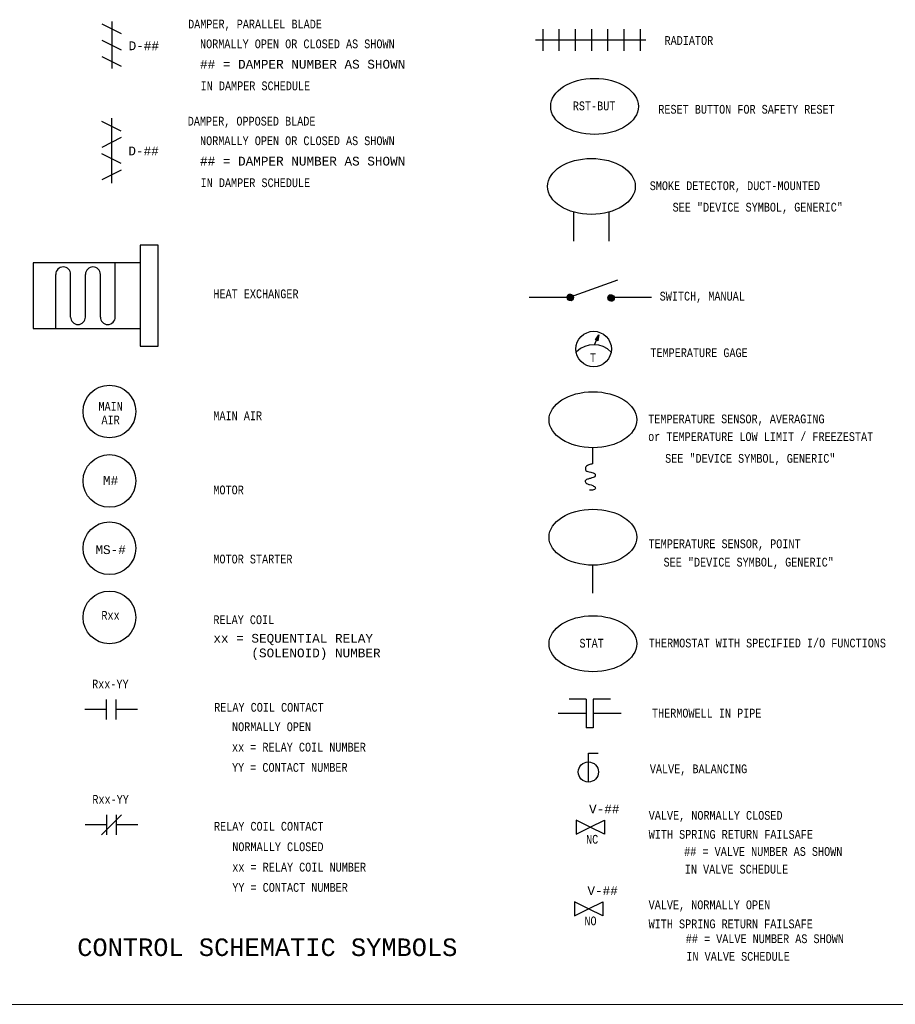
# Model space of a CAD drawing. Header units: inches. Extents: x 0.7 to 29.5, y 0.5 to 20.5.
# Tile 2 of 9: x 6.1 to 16, y 0.5 to 11.7. Entities that reach past the tile are written whole.
import ezdxf
from ezdxf.enums import TextEntityAlignment as Align

# ---------------------------------------------------------------- set-up
doc = ezdxf.new("R2010")
doc.units = ezdxf.units.IN
doc.header["$MEASUREMENT"] = 0
doc.layers.get('0').update_dxf_attribs({"lineweight": 13})
for name, color, linetype, lineweight in [('M-ANNO-SYMB', 6, 'Continuous', 30), ('M-ANNO-TEXT', 2, 'Continuous', 30), ('M-DIAG-GRPH', 6, 'Continuous', 13)]:
    doc.layers.add(name, color=color, linetype=linetype, lineweight=lineweight)
doc.styles.add('CONTROLTXT', font='monotxt.shx')

# ---------------------------------------------------------------- blocks, each defined once
blk = doc.blocks.new('*U219')
at = {"color": 0}
for p, q in [((9.596, 6.971), (9.663, 7.039)), ((9.596, 6.972), (9.662, 7.039)), ((9.596, 6.973), (9.661, 7.039)), ((9.596, 6.974), (9.66, 7.039)), ((9.596, 6.975), (9.66, 7.039)), ((9.596, 6.976), (9.659, 7.039)), ((9.596, 6.977), (9.658, 7.039)), ((9.596, 6.977), (9.657, 7.039)), ((9.596, 6.978), (9.656, 7.039)), ((9.596, 6.979), (9.655, 7.039)), ((9.596, 6.966), (9.669, 7.038)), ((9.596, 6.967), (9.668, 7.038)), ((9.596, 6.967), (9.667, 7.038)), ((9.596, 6.968), (9.666, 7.038)), ((9.596, 6.969), (9.665, 7.038)), ((9.596, 6.97), (9.665, 7.038)), ((9.596, 6.971), (9.664, 7.038)), ((9.596, 6.98), (9.654, 7.038)), ((9.596, 6.981), (9.653, 7.038)), ((9.596, 6.982), (9.652, 7.038)), ((9.596, 6.983), (9.651, 7.038)), ((9.596, 6.984), (9.65, 7.038)), ((9.596, 6.985), (9.649, 7.038)), ((9.597, 6.964), (9.671, 7.038)), ((9.597, 6.964), (9.67, 7.038)), ((9.597, 6.965), (9.669, 7.038)), ((9.597, 6.986), (9.648, 7.038)), ((9.597, 6.987), (9.647, 7.038)), ((9.597, 6.961), (9.674, 7.037)), ((9.597, 6.961), (9.673, 7.037)), ((9.597, 6.962), (9.672, 7.037)), ((9.597, 6.963), (9.672, 7.037)), ((9.597, 6.989), (9.646, 7.037)), ((9.597, 6.99), (9.645, 7.037)), ((9.598, 6.959), (9.675, 7.037)), ((9.598, 6.96), (9.674, 7.037)), ((9.598, 6.991), (9.644, 7.037)), ((9.598, 6.957), (9.677, 7.036)), ((9.598, 6.958), (9.677, 7.036)), ((9.598, 6.959), (9.676, 7.036)), ((9.598, 6.992), (9.642, 7.036)), ((9.598, 6.993), (9.641, 7.036)), ((9.599, 6.956), (9.679, 7.036)), ((9.599, 6.956), (9.678, 7.036)), ((9.599, 6.995), (9.64, 7.036)), ((9.599, 6.954), (9.681, 7.035)), ((9.599, 6.954), (9.68, 7.035)), ((9.599, 6.955), (9.679, 7.035)), ((9.599, 6.996), (9.639, 7.035)), ((9.6, 6.953), (9.681, 7.035)), ((9.6, 6.997), (9.637, 7.035)), ((9.6, 6.951), (9.683, 7.034)), ((9.6, 6.952), (9.682, 7.034)), ((9.6, 6.953), (9.682, 7.034)), ((9.6, 6.999), (9.636, 7.034)), ((9.601, 6.951), (9.684, 7.034)), ((9.601, 7), (9.634, 7.034)), ((9.601, 6.949), (9.685, 7.033)), ((9.601, 6.95), (9.684, 7.033)), ((9.601, 7.002), (9.633, 7.033)), ((9.602, 6.948), (9.686, 7.033)), ((9.602, 6.949), (9.686, 7.033)), ((9.602, 6.947), (9.687, 7.032)), ((9.602, 6.948), (9.687, 7.032)), ((9.602, 7.003), (9.631, 7.032)), ((9.603, 6.946), (9.688, 7.032)), ((9.603, 6.945), (9.689, 7.031)), ((9.603, 6.946), (9.689, 7.031)), ((9.603, 7.005), (9.629, 7.031)), ((9.604, 6.945), (9.69, 7.031)), ((9.604, 6.944), (9.691, 7.03)), ((9.604, 6.944), (9.69, 7.03)), ((9.604, 7.007), (9.627, 7.03)), ((9.605, 6.943), (9.691, 7.03)), ((9.605, 6.942), (9.692, 7.029)), ((9.605, 6.942), (9.692, 7.029)), ((9.606, 6.941), (9.693, 7.029)), ((9.606, 7.009), (9.625, 7.029)), ((9.606, 6.94), (9.694, 7.028)), ((9.606, 6.941), (9.694, 7.028)), ((9.607, 6.94), (9.695, 7.028)), ((9.607, 6.939), (9.696, 7.027)), ((9.607, 6.939), (9.695, 7.027)), ((9.608, 6.938), (9.696, 7.027)), ((9.608, 7.012), (9.622, 7.027)), ((9.608, 6.938), (9.697, 7.026)), ((9.609, 6.937), (9.697, 7.026)), ((9.609, 6.936), (9.698, 7.025)), ((9.609, 6.937), (9.698, 7.025)), ((9.61, 6.936), (9.699, 7.025)), ((9.61, 6.935), (9.7, 7.024)), ((9.61, 6.935), (9.699, 7.024)), ((9.611, 6.934), (9.7, 7.024)), ((9.611, 7.016), (9.618, 7.024)), ((9.611, 6.934), (9.701, 7.023)), ((9.612, 6.933), (9.701, 7.023)), ((9.612, 6.933), (9.702, 7.022)), ((9.613, 6.932), (9.702, 7.022)), ((9.613, 6.931), (9.703, 7.021)), ((9.613, 6.932), (9.702, 7.021)), ((9.614, 6.931), (9.703, 7.021)), ((9.614, 6.931), (9.704, 7.02)), ((9.615, 6.93), (9.704, 7.02)), ((9.615, 6.93), (9.705, 7.019)), ((9.616, 6.929), (9.705, 7.019)), ((9.616, 6.929), (9.706, 7.018)), ((9.617, 6.928), (9.706, 7.018)), ((9.617, 6.928), (9.707, 7.017)), ((9.617, 6.928), (9.706, 7.017)), ((9.618, 6.927), (9.708, 7.016)), ((9.618, 6.927), (9.707, 7.016)), ((9.619, 6.926), (9.708, 7.015)), ((9.619, 6.926), (9.708, 7.015)), ((9.62, 6.925), (9.709, 7.014)), ((9.62, 6.926), (9.709, 7.014)), ((9.621, 6.924), (9.71, 7.013)), ((9.621, 6.925), (9.71, 7.013)), ((9.622, 6.924), (9.711, 7.012)), ((9.622, 6.924), (9.71, 7.012)), ((9.623, 6.923), (9.711, 7.011)), ((9.623, 6.923), (9.711, 7.011)), ((9.624, 6.923), (9.712, 7.01)), ((9.625, 6.922), (9.712, 7.01)), ((9.625, 6.922), (9.712, 7.009)), ((9.626, 6.922), (9.713, 7.009)), ((9.626, 6.921), (9.713, 7.008)), ((9.627, 6.921), (9.713, 7.008)), ((9.627, 6.921), (9.714, 7.007)), ((9.628, 6.92), (9.714, 7.007)), ((9.628, 6.92), (9.714, 7.006)), ((9.629, 6.92), (9.715, 7.005)), ((9.63, 6.919), (9.715, 7.005)), ((9.63, 6.919), (9.715, 7.004)), ((9.631, 6.919), (9.716, 7.004)), ((9.631, 6.918), (9.716, 7.003)), ((9.632, 6.918), (9.716, 7.002)), ((9.633, 6.918), (9.716, 7.002)), ((9.633, 6.918), (9.717, 7.001)), ((9.634, 6.917), (9.717, 7.001)), ((9.634, 6.917), (9.717, 7)), ((9.635, 6.917), (9.718, 6.999)), ((9.636, 6.917), (9.718, 6.999)), ((9.636, 6.916), (9.718, 6.998)), ((9.637, 6.916), (9.718, 6.997)), ((9.638, 6.916), (9.719, 6.997)), ((9.638, 6.916), (9.719, 6.996)), ((9.639, 6.915), (9.719, 6.996)), ((9.64, 6.915), (9.719, 6.995)), ((9.64, 6.915), (9.719, 6.994)), ((9.641, 6.915), (9.72, 6.994)), ((9.642, 6.915), (9.72, 6.993)), ((9.642, 6.914), (9.72, 6.992)), ((9.643, 6.914), (9.72, 6.991)), ((9.644, 6.914), (9.72, 6.991)), ((9.644, 6.914), (9.721, 6.99)), ((9.645, 6.914), (9.721, 6.989)), ((9.646, 6.913), (9.721, 6.989)), ((9.647, 6.913), (9.721, 6.988)), ((9.647, 6.913), (9.721, 6.987)), ((9.648, 6.913), (9.721, 6.986)), ((9.649, 6.913), (9.721, 6.986)), ((9.65, 6.913), (9.722, 6.985)), ((9.65, 6.913), (9.722, 6.984)), ((9.651, 6.913), (9.722, 6.983)), ((9.652, 6.913), (9.722, 6.983)), ((9.653, 6.912), (9.722, 6.982)), ((9.653, 6.912), (9.722, 6.981)), ((9.654, 6.912), (9.722, 6.98)), ((9.655, 6.912), (9.722, 6.979)), ((9.656, 6.912), (9.722, 6.978)), ((9.657, 6.912), (9.722, 6.978)), ((9.658, 6.912), (9.722, 6.977)), ((9.659, 6.912), (9.722, 6.976)), ((9.659, 6.912), (9.722, 6.975)), ((9.66, 6.912), (9.722, 6.974)), ((9.661, 6.912), (9.722, 6.973)), ((9.662, 6.912), (9.722, 6.972)), ((9.663, 6.912), (9.722, 6.971)), ((9.664, 6.912), (9.722, 6.97)), ((9.665, 6.912), (9.722, 6.969)), ((9.666, 6.912), (9.722, 6.968)), ((9.667, 6.913), (9.722, 6.967)), ((9.668, 6.913), (9.722, 6.966)), ((9.669, 6.913), (9.721, 6.965)), ((9.67, 6.913), (9.721, 6.964)), ((9.671, 6.913), (9.721, 6.963)), ((9.672, 6.914), (9.721, 6.962)), ((9.673, 6.914), (9.721, 6.961)), ((9.675, 6.914), (9.72, 6.96)), ((9.676, 6.914), (9.72, 6.959)), ((9.677, 6.915), (9.72, 6.957)), ((9.678, 6.915), (9.719, 6.956)), ((9.68, 6.916), (9.719, 6.955)), ((9.681, 6.916), (9.718, 6.953)), ((9.683, 6.917), (9.718, 6.952)), ((9.684, 6.917), (9.717, 6.95)), ((9.686, 6.918), (9.716, 6.949)), ((9.687, 6.919), (9.716, 6.947)), ((9.689, 6.92), (9.715, 6.945)), ((9.691, 6.921), (9.713, 6.943)), ((9.694, 6.922), (9.712, 6.941)), ((9.696, 6.924), (9.71, 6.938)), ((9.701, 6.928), (9.706, 6.933))]:
    blk.add_line(p, q, dxfattribs=at)
blk = doc.blocks.new('*U220')
at = {"color": 0}
for p, q in [((10.485, 6.959), (10.556, 7.03)), ((10.485, 6.959), (10.555, 7.03)), ((10.485, 6.96), (10.555, 7.03)), ((10.485, 6.961), (10.554, 7.03)), ((10.485, 6.962), (10.553, 7.03)), ((10.485, 6.963), (10.552, 7.03)), ((10.485, 6.964), (10.551, 7.03)), ((10.485, 6.964), (10.551, 7.03)), ((10.485, 6.965), (10.55, 7.03)), ((10.485, 6.966), (10.549, 7.03)), ((10.485, 6.967), (10.548, 7.03)), ((10.485, 6.968), (10.547, 7.03)), ((10.485, 6.969), (10.546, 7.03)), ((10.485, 6.97), (10.545, 7.03)), ((10.485, 6.971), (10.544, 7.03)), ((10.485, 6.972), (10.543, 7.03)), ((10.485, 6.973), (10.542, 7.03)), ((10.485, 6.974), (10.541, 7.03)), ((10.485, 6.975), (10.54, 7.03)), ((10.485, 6.958), (10.557, 7.029)), ((10.485, 6.976), (10.539, 7.029)), ((10.486, 6.953), (10.562, 7.029)), ((10.486, 6.954), (10.561, 7.029)), ((10.486, 6.955), (10.56, 7.029)), ((10.486, 6.956), (10.559, 7.029)), ((10.486, 6.956), (10.559, 7.029)), ((10.486, 6.957), (10.558, 7.029)), ((10.486, 6.977), (10.538, 7.029)), ((10.486, 6.978), (10.537, 7.029)), ((10.486, 6.979), (10.536, 7.029)), ((10.486, 6.98), (10.535, 7.029)), ((10.486, 6.953), (10.562, 7.028)), ((10.486, 6.981), (10.534, 7.028)), ((10.487, 6.949), (10.566, 7.028)), ((10.487, 6.95), (10.565, 7.028)), ((10.487, 6.951), (10.564, 7.028)), ((10.487, 6.951), (10.564, 7.028)), ((10.487, 6.952), (10.563, 7.028)), ((10.487, 6.982), (10.533, 7.028)), ((10.487, 6.983), (10.532, 7.028)), ((10.487, 6.985), (10.53, 7.027)), ((10.488, 6.946), (10.569, 7.027)), ((10.488, 6.947), (10.568, 7.027)), ((10.488, 6.947), (10.568, 7.027)), ((10.488, 6.948), (10.567, 7.027)), ((10.488, 6.949), (10.566, 7.027)), ((10.488, 6.986), (10.529, 7.027)), ((10.488, 6.987), (10.528, 7.027)), ((10.489, 6.943), (10.572, 7.026)), ((10.489, 6.944), (10.571, 7.026)), ((10.489, 6.945), (10.57, 7.026)), ((10.489, 6.945), (10.57, 7.026)), ((10.489, 6.989), (10.526, 7.026)), ((10.489, 6.99), (10.525, 7.026)), ((10.49, 6.941), (10.574, 7.025)), ((10.49, 6.942), (10.573, 7.025)), ((10.49, 6.943), (10.572, 7.025)), ((10.49, 6.992), (10.523, 7.025)), ((10.49, 6.941), (10.574, 7.024)), ((10.491, 6.939), (10.576, 7.024)), ((10.491, 6.94), (10.575, 7.024)), ((10.491, 6.94), (10.575, 7.024)), ((10.491, 6.993), (10.522, 7.024)), ((10.491, 6.995), (10.52, 7.024)), ((10.492, 6.937), (10.578, 7.023)), ((10.492, 6.938), (10.577, 7.023)), ((10.492, 6.938), (10.577, 7.023)), ((10.492, 6.997), (10.518, 7.023)), ((10.492, 6.937), (10.578, 7.022)), ((10.493, 6.936), (10.579, 7.022)), ((10.493, 6.936), (10.579, 7.022)), ((10.493, 6.935), (10.58, 7.021)), ((10.493, 6.999), (10.516, 7.021)), ((10.494, 6.934), (10.581, 7.021)), ((10.494, 6.934), (10.581, 7.021)), ((10.494, 6.933), (10.582, 7.02)), ((10.495, 6.932), (10.583, 7.02)), ((10.495, 6.933), (10.582, 7.02)), ((10.495, 7.001), (10.514, 7.02)), ((10.495, 6.932), (10.583, 7.019)), ((10.496, 6.931), (10.584, 7.019)), ((10.496, 6.931), (10.584, 7.019)), ((10.497, 6.929), (10.586, 7.018)), ((10.497, 6.93), (10.585, 7.018)), ((10.497, 6.93), (10.585, 7.018)), ((10.497, 7.004), (10.511, 7.018)), ((10.498, 6.928), (10.587, 7.017)), ((10.498, 6.929), (10.586, 7.017)), ((10.498, 6.928), (10.587, 7.016)), ((10.499, 6.927), (10.588, 7.016)), ((10.499, 6.927), (10.588, 7.016)), ((10.5, 6.926), (10.589, 7.015)), ((10.5, 6.926), (10.589, 7.015)), ((10.5, 7.008), (10.507, 7.015)), ((10.5, 6.925), (10.59, 7.014)), ((10.501, 6.924), (10.591, 7.014)), ((10.501, 6.925), (10.59, 7.014)), ((10.502, 6.923), (10.592, 7.013)), ((10.502, 6.924), (10.591, 7.013)), ((10.503, 6.922), (10.593, 7.012)), ((10.503, 6.923), (10.592, 7.012)), ((10.503, 6.922), (10.593, 7.011)), ((10.504, 6.921), (10.594, 7.011)), ((10.504, 6.922), (10.593, 7.011)), ((10.505, 6.92), (10.595, 7.01)), ((10.505, 6.921), (10.594, 7.01)), ((10.506, 6.919), (10.596, 7.009)), ((10.506, 6.92), (10.595, 7.009)), ((10.507, 6.919), (10.596, 7.008)), ((10.507, 6.919), (10.596, 7.008)), ((10.508, 6.918), (10.597, 7.007)), ((10.508, 6.918), (10.597, 7.007)), ((10.509, 6.917), (10.598, 7.006)), ((10.509, 6.917), (10.598, 7.006)), ((10.51, 6.916), (10.599, 7.005)), ((10.51, 6.917), (10.598, 7.005)), ((10.511, 6.915), (10.599, 7.004)), ((10.511, 6.916), (10.599, 7.004)), ((10.512, 6.915), (10.6, 7.003)), ((10.512, 6.915), (10.6, 7.003)), ((10.513, 6.914), (10.601, 7.002)), ((10.513, 6.914), (10.601, 7.002)), ((10.514, 6.913), (10.602, 7.001)), ((10.514, 6.914), (10.601, 7.001)), ((10.515, 6.913), (10.602, 7)), ((10.515, 6.913), (10.602, 7)), ((10.516, 6.912), (10.603, 6.999)), ((10.516, 6.912), (10.603, 6.998)), ((10.517, 6.912), (10.603, 6.998)), ((10.518, 6.911), (10.604, 6.997)), ((10.518, 6.911), (10.604, 6.997)), ((10.519, 6.91), (10.604, 6.996)), ((10.519, 6.911), (10.604, 6.996)), ((10.52, 6.91), (10.605, 6.995)), ((10.52, 6.91), (10.605, 6.994)), ((10.521, 6.91), (10.605, 6.994)), ((10.522, 6.909), (10.606, 6.993)), ((10.522, 6.909), (10.606, 6.993)), ((10.523, 6.909), (10.606, 6.992)), ((10.524, 6.908), (10.607, 6.991)), ((10.524, 6.908), (10.606, 6.991)), ((10.525, 6.908), (10.607, 6.99)), ((10.525, 6.908), (10.607, 6.99)), ((10.526, 6.907), (10.607, 6.989)), ((10.527, 6.907), (10.608, 6.988)), ((10.527, 6.907), (10.608, 6.988)), ((10.528, 6.907), (10.608, 6.987)), ((10.529, 6.906), (10.609, 6.986)), ((10.529, 6.907), (10.608, 6.986)), ((10.53, 6.906), (10.609, 6.985)), ((10.531, 6.906), (10.609, 6.984)), ((10.531, 6.906), (10.609, 6.984)), ((10.532, 6.906), (10.609, 6.983)), ((10.533, 6.905), (10.61, 6.982)), ((10.534, 6.905), (10.61, 6.981)), ((10.534, 6.905), (10.61, 6.981)), ((10.535, 6.905), (10.61, 6.98)), ((10.536, 6.905), (10.61, 6.979)), ((10.536, 6.905), (10.61, 6.978)), ((10.537, 6.904), (10.61, 6.978)), ((10.538, 6.904), (10.611, 6.977)), ((10.539, 6.904), (10.611, 6.976)), ((10.539, 6.904), (10.611, 6.975)), ((10.54, 6.904), (10.611, 6.975)), ((10.541, 6.904), (10.611, 6.974)), ((10.542, 6.904), (10.611, 6.973)), ((10.543, 6.904), (10.611, 6.972)), ((10.543, 6.904), (10.611, 6.971)), ((10.544, 6.904), (10.611, 6.971)), ((10.545, 6.904), (10.611, 6.97)), ((10.546, 6.904), (10.611, 6.969)), ((10.547, 6.903), (10.611, 6.968)), ((10.548, 6.903), (10.611, 6.967)), ((10.549, 6.903), (10.611, 6.966)), ((10.549, 6.903), (10.611, 6.965)), ((10.55, 6.904), (10.611, 6.965)), ((10.551, 6.904), (10.611, 6.964)), ((10.552, 6.904), (10.611, 6.963)), ((10.553, 6.904), (10.611, 6.962)), ((10.554, 6.904), (10.611, 6.961)), ((10.555, 6.904), (10.611, 6.96)), ((10.556, 6.904), (10.611, 6.959)), ((10.557, 6.904), (10.611, 6.958)), ((10.558, 6.904), (10.611, 6.957)), ((10.559, 6.904), (10.61, 6.956)), ((10.56, 6.905), (10.61, 6.955)), ((10.562, 6.905), (10.61, 6.953)), ((10.563, 6.905), (10.61, 6.952)), ((10.564, 6.905), (10.609, 6.951)), ((10.565, 6.906), (10.609, 6.95)), ((10.566, 6.906), (10.609, 6.949)), ((10.568, 6.907), (10.608, 6.947)), ((10.569, 6.907), (10.608, 6.946)), ((10.57, 6.907), (10.607, 6.945)), ((10.572, 6.908), (10.607, 6.943)), ((10.573, 6.909), (10.606, 6.942)), ((10.575, 6.909), (10.606, 6.94)), ((10.577, 6.91), (10.605, 6.938)), ((10.578, 6.911), (10.604, 6.937)), ((10.58, 6.912), (10.603, 6.935)), ((10.583, 6.914), (10.601, 6.932)), ((10.586, 6.916), (10.599, 6.929)), ((10.59, 6.92), (10.595, 6.925))]:
    blk.add_line(p, q, dxfattribs=at)

msp = doc.modelspace()

# ---------------------------------------------------------------- linework, layer by layer
at = {"layer": 'M-ANNO-SYMB'}
for p, q in [((7.221, 11.502), (7, 11.613)), ((7.221, 11.317), (6.999, 11.428)), ((7.221, 11.132), (6.999, 11.243)), ((7.107, 10.543), (7.107, 10.174)), ((7.218, 10.395), (6.997, 10.506)), ((7.218, 10.322), (6.997, 10.211)), ((7.218, 10.026), (6.997, 10.137)), ((7.107, 10.174), (7.107, 9.805)), ((7.218, 9.952), (6.997, 9.841)), ((7.638, 9.099), (7.435, 9.099)), ((7.435, 8.895), (6.215, 8.895)), ((7.15, 8.279), (7.15, 8.894)), ((6.472, 8.149), (6.472, 8.764)), ((6.642, 8.279), (6.642, 8.764)), ((6.811, 8.279), (6.811, 8.764)), ((6.981, 8.279), (6.981, 8.764)), ((12.332, 8.511), (12.872, 8.704)), ((12.327, 8.501), (11.861, 8.501)), ((13.256, 8.502), (12.79, 8.502)), ((12.606, 7.961), (12.63, 8.015)), ((7.046, 3.926), (7.046, 3.697)), ((7.161, 3.697), (7.161, 3.926)), ((7.046, 3.811), (6.803, 3.811)), ((7.404, 3.811), (7.161, 3.811)), ((12.59, 3.603), (12.512, 3.603)), ((12.536, 2.984), (12.536, 3.313)), ((12.536, 3.313), (12.647, 3.313)), ((7.221, 2.612), (6.993, 2.383)), ((7.05, 2.612), (7.05, 2.383)), ((7.164, 2.383), (7.164, 2.612)), ((7.05, 2.498), (6.807, 2.498)), ((7.407, 2.498), (7.164, 2.498))]:
    msp.add_line(p, q, dxfattribs=at)
at = {"layer": 'M-ANNO-SYMB', "linetype": 'Continuous'}
for p, q in [((7.11, 11.643), (7.11, 11.108)), ((12.02, 11.31), (12.02, 11.558)), ((12.204, 11.31), (12.204, 11.558)), ((12.204, 11.31), (12.204, 11.558)), ((12.389, 11.31), (12.389, 11.558)), ((12.574, 11.31), (12.574, 11.558)), ((12.759, 11.31), (12.759, 11.558)), ((12.944, 11.31), (12.944, 11.558)), ((13.128, 11.31), (13.128, 11.558)), ((11.934, 11.435), (13.192, 11.435)), ((12.37, 9.144), (12.37, 9.474)), ((12.771, 9.144), (12.771, 9.474)), ((12.617, 8.02), (12.657, 8.075)), ((12.657, 8.075), (12.643, 8.008)), ((12.648, 8.032), (12.617, 8.021)), ((12.633, 8.021), (12.617, 8.02)), ((12.622, 8.02), (12.62, 8.025)), ((12.649, 8.037), (12.621, 8.026)), ((12.626, 8.021), (12.623, 8.029)), ((12.65, 8.041), (12.625, 8.031)), ((12.63, 8.021), (12.625, 8.032)), ((12.647, 8.028), (12.627, 8.021)), ((12.635, 8.018), (12.628, 8.036)), ((12.651, 8.045), (12.629, 8.037)), ((12.642, 8.01), (12.631, 8.039)), ((12.651, 8.049), (12.632, 8.042)), ((12.644, 8.014), (12.633, 8.043)), ((12.643, 8.008), (12.633, 8.021)), ((12.646, 8.024), (12.634, 8.019)), ((12.652, 8.053), (12.636, 8.047)), ((12.645, 8.021), (12.636, 8.046)), ((12.645, 8.02), (12.636, 8.016)), ((12.647, 8.027), (12.638, 8.05)), ((12.644, 8.016), (12.639, 8.014)), ((12.653, 8.057), (12.64, 8.052)), ((12.648, 8.033), (12.641, 8.053)), ((12.643, 8.011), (12.641, 8.011)), ((12.649, 8.04), (12.643, 8.056)), ((12.654, 8.062), (12.644, 8.058)), ((12.651, 8.046), (12.646, 8.06)), ((12.655, 8.066), (12.648, 8.063)), ((12.652, 8.053), (12.648, 8.063)), ((12.654, 8.059), (12.651, 8.067)), ((12.588, 6.61), (12.588, 6.792)), ((12.588, 5.134), (12.588, 5.454)), ((12.512, 3.93), (12.316, 3.93)), ((12.512, 3.93), (12.512, 3.603)), ((12.59, 3.93), (12.59, 3.603)), ((12.787, 3.93), (12.59, 3.93)), ((12.512, 3.767), (12.194, 3.767)), ((12.908, 3.767), (12.59, 3.767))]:
    msp.add_line(p, q, dxfattribs=at)
at = {"layer": 'M-ANNO-SYMB', "flags": 128}
for points in [[(7.435, 9.099), (7.435, 7.946), (7.638, 7.946), (7.638, 9.099)], [(6.215, 8.895), (6.215, 8.149), (7.435, 8.149)], [(12.588, 6.61), (12.582, 6.607), (12.571, 6.606), (12.564, 6.604), (12.552, 6.601), (12.54, 6.596), (12.528, 6.591), (12.515, 6.581), (12.508, 6.574), (12.503, 6.565), (12.502, 6.556), (12.502, 6.547), (12.505, 6.539), (12.509, 6.533), (12.518, 6.526), (12.531, 6.52), (12.546, 6.517), (12.564, 6.513), (12.576, 6.511), (12.589, 6.506), (12.597, 6.501), (12.606, 6.498), (12.612, 6.489), (12.615, 6.483), (12.615, 6.477), (12.614, 6.47), (12.61, 6.461), (12.603, 6.455), (12.589, 6.452), (12.576, 6.447), (12.562, 6.443), (12.549, 6.44), (12.535, 6.435), (12.526, 6.432), (12.515, 6.428), (12.508, 6.423), (12.505, 6.418), (12.5, 6.413), (12.5, 6.408), (12.499, 6.406), (12.503, 6.4), (12.509, 6.393), (12.515, 6.385), (12.526, 6.381), (12.54, 6.372), (12.55, 6.372), (12.567, 6.369), (12.586, 6.36), (12.595, 6.355), (12.606, 6.349), (12.614, 6.343), (12.615, 6.338), (12.617, 6.331), (12.612, 6.323), (12.604, 6.317), (12.594, 6.311), (12.583, 6.31), (12.574, 6.308), (12.567, 6.308), (12.561, 6.308), (12.556, 6.308), (12.55, 6.308)]]:
    msp.add_lwpolyline(points, dxfattribs=at)
at = {"layer": 'M-ANNO-SYMB', "linetype": 'Continuous', "flags": 128}
for points in [[(12.558, 2.471), (12.718, 2.551), (12.718, 2.391), (12.558, 2.471), (12.398, 2.551), (12.398, 2.391), (12.558, 2.471)], [(12.539, 1.542), (12.699, 1.622), (12.699, 1.462), (12.539, 1.542), (12.379, 1.622), (12.379, 1.462), (12.539, 1.542)]]:
    msp.add_lwpolyline(points, dxfattribs=at)
at = {"layer": 'M-ANNO-SYMB'}
for centre, radius in [((12.331, 8.502), 0.0362), ((12.795, 8.496), 0.0362), ((12.596, 7.915), 0.202), ((7.084, 7.204), 0.3), ((7.084, 6.413), 0.3), ((7.084, 5.647), 0.3), ((7.084, 4.86), 0.3), ((12.536, 3.1), 0.115)]:
    msp.add_circle(centre, radius, dxfattribs=at)
for centre, radius, start, end in [((6.557, 8.764), 0.0848, 90, 180), ((6.557, 8.764), 0.0848, 0, 90), ((6.896, 8.764), 0.0848, 90, 180), ((6.896, 8.764), 0.0848, 0, 90), ((6.726, 8.279), 0.0848, 180, 270), ((6.726, 8.279), 0.0848, 270, 360), ((7.065, 8.279), 0.0848, 180, 270), ((7.065, 8.279), 0.0848, 270, 360), ((12.597, 7.684), 0.28, 44.3692, 134.3247)]:
    msp.add_arc(centre, radius, start, end, dxfattribs=at)
for centre in [(12.606, 10.677), (12.571, 9.766), (12.588, 7.11), (12.588, 5.773), (12.588, 4.56)]:
    msp.add_ellipse(centre, major_axis=(0.499, 0), ratio=0.638644, dxfattribs=at)
at = {"layer": 'M-DIAG-GRPH'}
msp.add_line((16.779, 0.455), (0.75, 0.455), dxfattribs=at)

# ---------------------------------------------------------------- block references
at = {"layer": 'M-ANNO-SYMB', "linetype": 'Continuous', "xscale": 0.5716718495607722, "yscale": 0.5716718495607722, "zscale": 0.5716718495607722}
for name, p in [('*U219', (6.809, 4.515)), ('*U220', (6.765, 4.514))]:
    msp.add_blockref(name, p, dxfattribs=at)

# ---------------------------------------------------------------- texts
at = {"layer": 'M-ANNO-TEXT', "color": 3, "linetype": 'Continuous', "style": 'CONTROLTXT', "width": 0.8}
for s, p in [('DAMPER, PARALLEL BLADE', (7.979, 11.564)), ('NORMALLY OPEN OR CLOSED AS SHOWN', (8.115, 11.339)), ('RADIATOR', (13.403, 11.377)), ('IN DAMPER SCHEDULE', (8.122, 10.861)), ('RESET BUTTON FOR SAFETY RESET', (13.332, 10.594)), ('DAMPER, OPPOSED BLADE', (7.975, 10.459)), ('NORMALLY OPEN OR CLOSED AS SHOWN', (8.115, 10.236)), ('IN DAMPER SCHEDULE', (8.122, 9.758)), ('SMOKE DETECTOR, DUCT-MOUNTED', (13.235, 9.724)), ('SEE "DEVICE SYMBOL, GENERIC"', (13.495, 9.48)), ('HEAT EXCHANGER', (8.267, 8.493)), ('SWITCH, MANUAL', (13.348, 8.467)), ('TEMPERATURE GAGE', (13.242, 7.823)), ('MAIN AIR', (8.267, 7.105)), ('TEMPERATURE SENSOR, AVERAGING', (13.217, 7.069)), ('or TEMPERATURE LOW LIMIT / FREEZESTAT', (13.217, 6.868)), ('SEE "DEVICE SYMBOL, GENERIC"', (13.41, 6.62)), ('MOTOR', (8.267, 6.261)), ('TEMPERATURE SENSOR, POINT', (13.221, 5.648)), ('MOTOR STARTER', (8.267, 5.474)), ('SEE "DEVICE SYMBOL, GENERIC"', (13.392, 5.439)), ('RELAY COIL', (8.267, 4.783)), ('THERMOSTAT WITH SPECIFIED I/O FUNCTIONS', (13.224, 4.518)), ('RELAY COIL CONTACT', (8.276, 3.786)), ('THERMOWELL IN PIPE', (13.26, 3.72)), ('NORMALLY OPEN', (8.479, 3.565)), ('xx = RELAY COIL NUMBER', (8.479, 3.333)), ('YY = CONTACT NUMBER', (8.479, 3.102)), ('VALVE, BALANCING', (13.236, 3.086)), ('VALVE, NORMALLY CLOSED', (13.223, 2.556)), ('RELAY COIL CONTACT', (8.274, 2.432)), ('NC', (12.51, 2.284)), ('WITH SPRING RETURN FAILSAFE', (13.223, 2.34)), ('NORMALLY CLOSED', (8.482, 2.199)), ('## = VALVE NUMBER AS SHOWN', (13.627, 2.145)), ('xx = RELAY COIL NUMBER', (8.482, 1.967)), ('IN VALVE SCHEDULE', (13.634, 1.944)), ('YY = CONTACT NUMBER', (8.482, 1.736)), ('VALVE, NORMALLY OPEN', (13.222, 1.538)), ('NO', (12.491, 1.355)), ('WITH SPRING RETURN FAILSAFE', (13.222, 1.321)), ('## = VALVE NUMBER AS SHOWN', (13.645, 1.152)), ('IN VALVE SCHEDULE', (13.652, 0.951))]:
    msp.add_text(s, height=0.1, dxfattribs=at).set_placement(p)
at = {"layer": 'M-ANNO-TEXT', "color": 3, "linetype": 'Continuous', "style": 'CONTROLTXT'}
for s, p in [('D-##', (7.302, 11.317)), ('## = DAMPER NUMBER AS SHOWN', (8.115, 11.107)), ('D-##', (7.299, 10.12)), ('## = DAMPER NUMBER AS SHOWN', (8.115, 10.004)), ('V-##', (12.544, 2.629)), ('V-##', (12.525, 1.699))]:
    msp.add_text(s, height=0.1, dxfattribs=at).set_placement(p)
at = {"layer": 'M-ANNO-TEXT', "color": 3, "linetype": 'Continuous', "style": 'CONTROLTXT', "width": 0.8}
for s, p in [('RST-BUT', (12.601, 10.683)), ('STAT', (12.573, 4.566))]:
    msp.add_text(s, height=0.1, dxfattribs=at).set_placement(p, align=Align.MIDDLE_CENTER)
at = {"layer": 'M-ANNO-TEXT', "color": 3, "style": 'CONTROLTXT', "width": 0.8}
msp.add_text('T', height=0.1, dxfattribs=at).set_placement((12.554, 7.767))
at = {"layer": 'M-ANNO-TEXT', "color": 3, "linetype": 'Continuous', "style": 'CONTROLTXT', "width": 0.8}
for s, p in [('MAIN', (7.097, 7.212)), ('AIR', (7.097, 7.058)), ('Rxx', (7.096, 4.833)), ('Rxx-YY', (7.094, 4.051)), ('Rxx-YY', (7.097, 2.738))]:
    msp.add_text(s, height=0.1, dxfattribs=at).set_placement(p, align=Align.CENTER)
at = {"layer": 'M-ANNO-TEXT', "color": 3, "linetype": 'Continuous', "style": 'CONTROLTXT'}
for s, p in [('M#', (7.097, 6.368)), ('MS-#', (7.097, 5.581))]:
    msp.add_text(s, height=0.1, dxfattribs=at).set_placement(p, align=Align.CENTER)
at = {"layer": 'M-ANNO-TEXT', "color": 3, "style": 'CONTROLTXT'}
msp.add_text('CONTROL SCHEMATIC SYMBOLS', height=0.2, dxfattribs=at).set_placement((6.717, 1.005))
at = {"layer": 'M-ANNO-TEXT', "color": 3, "insert": (8.267, 4.672), "char_height": 0.09997, "width": 3.6195, "attachment_point": 1, "style": 'CONTROLTXT'}
msp.add_mtext('xx = SEQUENTIAL RELAY\\P     (SOLENOID) NUMBER', dxfattribs=at)

doc.saveas('drawing.dxf')
